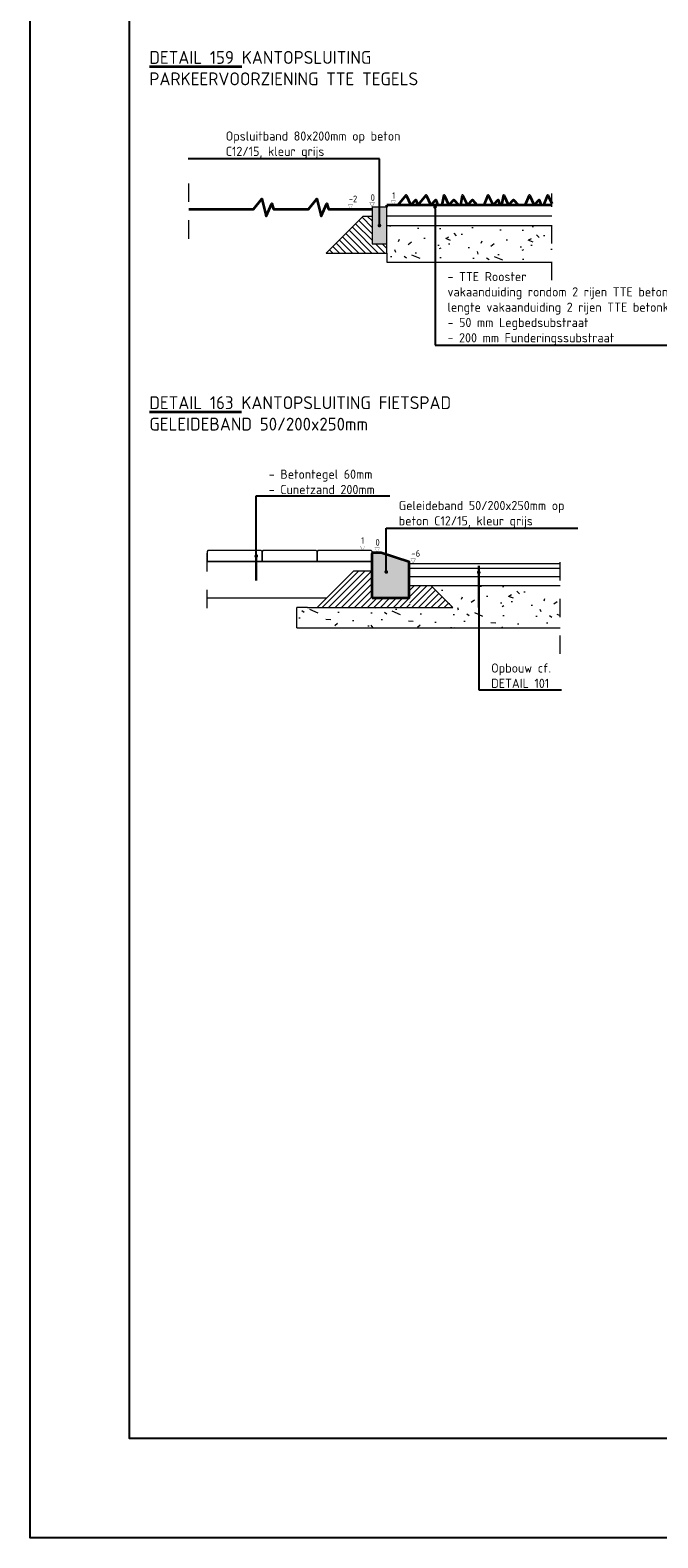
# Model space of a CAD drawing. Header units: metres. Extents: x 2.9 to 77.7, y -4.5 to 13.4.
# Tile 6 of 21: x 28.8 to 32.3, y -4.1 to 4.2. Entities that reach past the tile are written whole.
import ezdxf
from ezdxf import colors
from ezdxf.entities.mleader import LeaderData, LeaderLine
from ezdxf.math import Vec2, Vec3

# ---------------------------------------------------------------- set-up
doc = ezdxf.new("R2010")
doc.units = ezdxf.units.M
doc.linetypes.add('X-CA190022.004-UO-DET_v0.1$0$XX-AFBREEK', pattern=[7, 4, -1, 1, -1])
doc.layers.get('0').update_dxf_attribs({"lineweight": 25})
doc.layers.get('Defpoints').update_dxf_attribs({"lineweight": 25})
for name, color, linetype, lineweight in [('X-CA190022.004-UO-DET_v0.1$0$N-WE-GW-GROND_TEELAARDE-AD-20', 7, 'Continuous', 18), ('X-CA190022.004-UO-DET_v0.1$0$N-WE-GW-MAAIVELD-GD', 90, 'Continuous', 35), ('X-CA190022.004-UO-DET_v0.1$0$N-WE-VH-KANTOPSLUITING_GELEIDEBAND-SD', 20, 'Continuous', 25), ('X-CA190022.004-UO-DET_v0.1$0$N-WE-VH-VERHARDING_BETONSTRAATSTEEN-A-20', 252, 'Continuous', 18), ('X-CA190022.004-UO-DET_v0.1$0$X-XX-AL-DETAIL1-G', 7, 'Continuous', 18), ('X-CA190022.004-UO-DET_v0.1$0$X-XX-AL-DETAIL1-TEKST', 32, 'Continuous', 18), ('X-CA190022.004-UO-DET_v0.1$0$X-XX-AL-T25', 7, 'Continuous', 25), ('X-CA190022.004-UO-DET_v0.1$0$X-XX-AL-T35', 7, 'Continuous', 35)]:
    doc.layers.add(name, color=color, linetype=linetype, lineweight=lineweight)
doc.styles.add('X-CA190022.004-UO-DET_v0.1$0$NLCS-ISO-M20-T18', font='NLCS-ISO.ttf', dxfattribs={"height": 0.036})
doc.styles.add('X-CA190022.004-UO-DET_v0.1$0$NLCS-ISO-M20-T25', font='NLCS-ISO.ttf', dxfattribs={"height": 0.05})
doc.styles.add('X-CA190022.004-UO-DET_v0.1$0$NLCS-ISO-M20-T35', font='NLCS-ISO.ttf', dxfattribs={"height": 0.07})

# ---------------------------------------------------------------- blocks, each defined once
blk = doc.blocks.new('X-CA190022.004-UO-DET_v0.1$0$8X20')
blk.add_hatch(color=8).paths.add_polyline_path([(0, -0.2), (0.08, -0.2), (0.08, 0), (0, 0)])
at = {"color": 150, "flags": 128}
blk.add_lwpolyline([(0, -0.2), (0.08, -0.2), (0.08, 0), (0, 0)], close=True, dxfattribs=at)
blk = doc.blocks.new('X-CA190022.004-UO-DET_v0.1$0$_Dot')
at = {"color": 0, "linetype": 'ByBlock', "lineweight": -2}
blk.add_line((-0.5, 0), (-1, 0), dxfattribs=at)
at = {"color": 0, "linetype": 'ByBlock', "const_width": 0.5}
blk.add_lwpolyline([(-0.25, 0, 1), (0.25, 0, 1)], format="xyb", close=True, dxfattribs=at)
blk = doc.blocks.new('*U31')
h = blk.add_hatch(color=253)
h.dxf.hatch_style = 1
h.paths.add_polyline_path([(0, -0.25), (0, -0.005), (0.005, 0), (0.05, 0), (0.2, -0.05), (0.2, -0.25)])
at = {"lineweight": 35}
blk.add_lwpolyline([(0, -0.25), (0, -0.005), (0.005, 0), (0.05, 0), (0.2, -0.05), (0.2, -0.25)], close=True, dxfattribs=at)
blk = doc.blocks.new('X-CA190022.004-UO-DET_v0.1$0$TT45')
at = {"layer": 'X-CA190022.004-UO-DET_v0.1$0$N-WE-VH-VERHARDING_BETONSTRAATSTEEN-A-20', "color": 7, "flags": 128}
blk.add_lwpolyline([(0.2975, -0.0575), (0.2975, -0.0025), (0.2923, 0.0025), (0.0025, 0.0025), (-0.0025, -0.0025), (-0.0025, -0.0575)], close=True, dxfattribs=at)

msp = doc.modelspace()

# ---------------------------------------------------------------- hatches: boundary and pattern name
at = {"layer": 'X-CA190022.004-UO-DET_v0.1$0$N-WE-GW-GROND_TEELAARDE-AD-20'}
h = msp.add_hatch(dxfattribs=at)
h.set_pattern_fill('_USER', color=252, scale=0.025, angle=315, pattern_type=0)
h.set_pattern_definition([(315, (238.20849, -629.638444), (0.0176776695, 0.0176776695), [])])
h.paths.add_polyline_path([(30.7, 3.1487), (30.65, 3.1487), (30.45, 2.9487), (30.78, 2.9487), (30.78, 2.9987), (30.7, 2.9987)])
h = msp.add_hatch(dxfattribs=at)
h.set_pattern_fill('_USER', color=252, scale=0.025, angle=45, pattern_type=0)
h.set_pattern_definition([(45, (18.994386, 0.014478), (-0.01767767, 0.01767767), [])])
h.paths.add_polyline_path([(30.6, 1.2178), (30.4, 1.0178), (30.9129, 1.0178), (30.9, 1.0678), (30.7, 1.0678), (30.7, 1.2178)])
h = msp.add_hatch(dxfattribs=at)
h.set_pattern_fill('_USER', color=252, scale=0.025, angle=45, pattern_type=0)
h.set_pattern_definition([(45, (238.632905, -629.152363), (-0.0176776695, 0.0176776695), [])])
h.paths.add_polyline_path([(31.02, 1.1373), (30.9, 1.1373), (30.9, 1.0678), (30.9129, 1.0178), (31.1396, 1.0178)])
at = {"layer": 'X-CA190022.004-UO-DET_v0.1$0$X-XX-AL-DETAIL1-G'}
h = msp.add_hatch(dxfattribs=at)
h.set_pattern_fill('AVH-FUNDERING_GRANULAAT-SO', color=256, scale=0.045, angle=-1.14576, style=0, pattern_type=2)
h.set_pattern_definition([(358.85423716, (134757.196, 401270.177), (0.00899820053, 0.449910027), [0, -0.45]), (358.85423716, (134757.19734, 401270.0194), (0.00899820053, 0.449910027), [0, -0.45]), (358.85423716, (134757.2157, 401270.2621), (0.00899820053, 0.449910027), [0, -0.45]), (337.052837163, (134756.97896, 401270.12731), (1.340732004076, -0.47690459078), [0.04846635, -2.3748579]), (215.724137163, (134757.02359, 401270.10841), (1.367726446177, 0.87282550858), [0.0225, -2.2275]), (129.455537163, (134757.00532, 401270.095275), (2.1955611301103, -2.7444507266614), [0.04148775, -4.10730705]), (205.41933716, (134756.85577, 401270.04426), (-0.45890786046, -0.44091242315), [0.01006245, -0.99616815]), (325.164137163, (134756.84668, 401270.03994), (0.890821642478, -0.467907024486), [0.0162252, -1.6062732]), (107.289137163, (134756.86, 401270.03067), (-0.43191290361, 0.908818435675), [0.01423035, -1.40879475]), (223.85423716, (134757.1428, 401269.9935), (-0.00899820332, -0.44991016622), [0.0190917, -0.61730415]), (358.85423716, (134757.12905, 401269.9803), (0.45890822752, 0.44091182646), [0.027, -0.423]), (133.85423716, (134757.15604, 401269.97974), (-0.44991016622, 0.00899820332), [0.0190917, -0.61730415]), (250.419337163, (134757.09458, 401270.28253), (0.46790571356, 0.890822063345), [0.01423035, -1.40879475]), (358.85423716, (134757.0898, 401270.2691), (0.45890822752, 0.44091182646), [0.0225, -0.4275]), (141.984337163, (134757.11231, 401270.26867), (-1.331733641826, 0.9268147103), [0.0225, -2.2275]), (212.544337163, (134756.85622, 401270.2918), (0.90881806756, 0.431914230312), [0.0162252, -1.6062732]), (340.419337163, (134756.84254, 401270.28307), (-0.890822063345, 0.46790571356), [0.0284607, -1.3945644]), (125.724137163, (134756.86936, 401270.27353), (0.87282550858, -1.367726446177), [0.0225, -2.2275]), (358.85423716, (134756.98634, 401270.2712), (0.00899820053, 0.449910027), [0, -0.45]), (358.85423716, (134756.8625, 401270.15664), (0.00899820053, 0.449910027), [0, -0.45]), (358.85423716, (134756.98517, 401269.98766), (0.00899820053, 0.449910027), [0, -0.45]), (358.85423716, (134757.10943, 401270.1247), (0.00899820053, 0.449910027), [0, -0.45]), (358.85423716, (134756.9805, 401270.2038), (0.00899820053, 0.449910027), [0, -0.45]), (358.85423716, (134756.88178, 401270.21927), (0.00899820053, 0.449910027), [0, -0.45]), (358.85423716, (134756.92173, 401270.19147), (0.00899820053, 0.449910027), [0, -0.45]), (358.85423716, (134756.90157, 401270.08385), (0.00899820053, 0.449910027), [0, -0.45]), (358.85423716, (134756.79395, 401270.104), (0.00899820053, 0.449910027), [0, -0.45]), (358.85423716, (134756.80052, 401270.2074), (0.00899820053, 0.449910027), [0, -0.45]), (358.85423716, (134756.789, 401270.30664), (0.00899820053, 0.449910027), [0, -0.45]), (358.85423716, (134756.92884, 401270.32185), (0.00899820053, 0.449910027), [0, -0.45]), (358.85423716, (134757.02818, 401270.33787), (0.00899820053, 0.449910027), [0, -0.45]), (358.85423716, (134757.1853, 401270.3167), (0.00899820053, 0.449910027), [0, -0.45]), (358.85423716, (134757.0745, 401270.1794), (0.00899820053, 0.449910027), [0, -0.45]), (358.85423716, (134757.03115, 401270.2613), (0.00899820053, 0.449910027), [0, -0.45]), (358.85423716, (134757.0628, 401270.0446), (0.00899820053, 0.449910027), [0, -0.45]), (358.85423716, (134756.9274, 401270.0248), (0.00899820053, 0.449910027), [0, -0.45]), (358.85423716, (134757.0604, 401269.92314), (0.00899820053, 0.449910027), [0, -0.45]), (358.85423716, (134756.91246, 401269.9531), (0.00899820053, 0.449910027), [0, -0.45]), (358.85423716, (134756.7682, 401269.9425), (0.00899820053, 0.449910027), [0, -0.45]), (358.85423716, (134756.82176, 401269.9189), (0.00899820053, 0.449910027), [0, -0.45]), (358.85423716, (134756.8275, 401269.9818), (0.00899820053, 0.449910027), [0, -0.45]), (358.85423716, (134757.1275, 401269.9038), (0.00899820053, 0.449910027), [0, -0.45]), (358.85423716, (134757.1852, 401270.08718), (0.00899820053, 0.449910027), [0, -0.45]), (358.85423716, (134757.1654, 401270.2226), (0.00899820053, 0.449910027), [0, -0.45]), (358.85423716, (134756.95196, 401269.9028), (0.00899820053, 0.449910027), [0, -0.45])])
h.paths.add_polyline_path([(31.68, 2.8991), (31.68, 3.0991), (30.7809, 3.0991), (30.7809, 2.8991)])
h = msp.add_hatch(dxfattribs=at)
h.set_pattern_fill('AVH-FUNDERING_GRANULAAT-SO', color=256, scale=0.045, angle=-1.14576, style=0, pattern_type=2)
h.set_pattern_definition([(358.85423716, (134763.31552, 401264.51127), (0.00899820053, 0.449910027), [0, -0.45]), (358.85423716, (134763.31687, 401264.3537), (0.00899820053, 0.449910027), [0, -0.45]), (358.85423716, (134763.33523, 401264.5964), (0.00899820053, 0.449910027), [0, -0.45]), (337.052837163, (134763.09849, 401264.4616), (1.340732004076, -0.47690459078), [0.04846635, -2.3748579]), (215.724137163, (134763.14312, 401264.442705), (1.367726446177, 0.87282550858), [0.0225, -2.2275]), (129.455537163, (134763.12485, 401264.42957), (2.1955611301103, -2.7444507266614), [0.04148775, -4.10730705]), (205.41933716, (134762.9753, 401264.37855), (-0.45890786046, -0.44091242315), [0.01006245, -0.99616815]), (325.164137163, (134762.96621, 401264.37423), (0.890821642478, -0.467907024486), [0.0162252, -1.6062732]), (107.289137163, (134762.97953, 401264.36496), (-0.43191290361, 0.908818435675), [0.01423035, -1.40879475]), (223.85423716, (134763.26234, 401264.3278), (-0.00899820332, -0.44991016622), [0.0190917, -0.61730415]), (358.85423716, (134763.24858, 401264.31457), (0.45890822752, 0.44091182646), [0.027, -0.423]), (133.85423716, (134763.27557, 401264.31403), (-0.44991016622, 0.00899820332), [0.0190917, -0.61730415]), (250.419337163, (134763.21411, 401264.61682), (0.46790571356, 0.890822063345), [0.01423035, -1.40879475]), (358.85423716, (134763.20934, 401264.6034), (0.45890822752, 0.44091182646), [0.0225, -0.4275]), (141.984337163, (134763.23184, 401264.60296), (-1.331733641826, 0.9268147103), [0.0225, -2.2275]), (212.544337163, (134762.97575, 401264.62609), (0.90881806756, 0.431914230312), [0.0162252, -1.6062732]), (340.419337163, (134762.96207, 401264.61736), (-0.890822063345, 0.46790571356), [0.0284607, -1.3945644]), (125.724137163, (134762.98889, 401264.60782), (0.87282550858, -1.367726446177), [0.0225, -2.2275]), (358.85423716, (134763.10586, 401264.6055), (0.00899820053, 0.449910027), [0, -0.45]), (358.85423716, (134762.98205, 401264.49094), (0.00899820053, 0.449910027), [0, -0.45]), (358.85423716, (134763.1047, 401264.32195), (0.00899820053, 0.449910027), [0, -0.45]), (358.85423716, (134763.22896, 401264.459), (0.00899820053, 0.449910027), [0, -0.45]), (358.85423716, (134763.1, 401264.5381), (0.00899820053, 0.449910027), [0, -0.45]), (358.85423716, (134763.0013, 401264.55356), (0.00899820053, 0.449910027), [0, -0.45]), (358.85423716, (134763.04126, 401264.52576), (0.00899820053, 0.449910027), [0, -0.45]), (358.85423716, (134763.0211, 401264.41814), (0.00899820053, 0.449910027), [0, -0.45]), (358.85423716, (134762.9135, 401264.4383), (0.00899820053, 0.449910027), [0, -0.45]), (358.85423716, (134762.92005, 401264.5417), (0.00899820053, 0.449910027), [0, -0.45]), (358.85423716, (134762.90853, 401264.64094), (0.00899820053, 0.449910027), [0, -0.45]), (358.85423716, (134763.04837, 401264.65614), (0.00899820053, 0.449910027), [0, -0.45]), (358.85423716, (134763.1477, 401264.67216), (0.00899820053, 0.449910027), [0, -0.45]), (358.85423716, (134763.3048, 401264.651), (0.00899820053, 0.449910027), [0, -0.45]), (358.85423716, (134763.19405, 401264.5137), (0.00899820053, 0.449910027), [0, -0.45]), (358.85423716, (134763.15068, 401264.5956), (0.00899820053, 0.449910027), [0, -0.45]), (358.85423716, (134763.18235, 401264.3789), (0.00899820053, 0.449910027), [0, -0.45]), (358.85423716, (134763.04693, 401264.3591), (0.00899820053, 0.449910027), [0, -0.45]), (358.85423716, (134763.1799, 401264.25743), (0.00899820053, 0.449910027), [0, -0.45]), (358.85423716, (134763.032, 401264.2874), (0.00899820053, 0.449910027), [0, -0.45]), (358.85423716, (134762.88775, 401264.2768), (0.00899820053, 0.449910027), [0, -0.45]), (358.85423716, (134762.9413, 401264.2532), (0.00899820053, 0.449910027), [0, -0.45]), (358.85423716, (134762.94705, 401264.3161), (0.00899820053, 0.449910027), [0, -0.45]), (358.85423716, (134763.24705, 401264.2381), (0.00899820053, 0.449910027), [0, -0.45]), (358.85423716, (134763.30473, 401264.42147), (0.00899820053, 0.449910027), [0, -0.45]), (358.85423716, (134763.28493, 401264.5569), (0.00899820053, 0.449910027), [0, -0.45]), (358.85423716, (134763.0715, 401264.2371), (0.00899820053, 0.449910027), [0, -0.45])])
h.paths.add_polyline_path([(30.2896, 0.9073), (31.7249, 0.9073), (31.7249, 1.1373), (31.02, 1.1373), (31.1396, 1.0178), (31.1005, 1.0178), (30.3475, 1.0175), (30.3478, 1.0178), (30.2896, 1.0178)])

# ---------------------------------------------------------------- linework, layer by layer
at = {"layer": 'Defpoints', "flags": 128}
for points in [[(42.1375, -4.0503), (28.8355, -4.0503), (28.8355, 8.5116), (42.1375, 8.5116)], [(41.5965, -3.5094), (29.3765, -3.5094), (29.3765, 7.9706), (41.5965, 7.9706)]]:
    msp.add_lwpolyline(points, close=True, dxfattribs=at)
at = {"layer": 'X-CA190022.004-UO-DET_v0.1$0$N-WE-GW-GROND_TEELAARDE-AD-20', "color": 8, "linetype": 'X-CA190022.004-UO-DET_v0.1$0$XX-AFBREEK', "ltscale": 0.02}
for p, q in [((29.7012, 3.0271), (29.7012, 3.3503)), ((31.68, 2.8006), (31.68, 3.2737)), ((29.8, 1.0146), (29.8, 1.3748)), ((31.7249, 0.7655), (31.7249, 1.3273))]:
    msp.add_line(p, q, dxfattribs=at)
at = {"layer": 'X-CA190022.004-UO-DET_v0.1$0$N-WE-GW-GROND_TEELAARDE-AD-20', "flags": 128}
for points in [[(30.7, 3.1487), (30.65, 3.1487), (30.45, 2.9487), (30.78, 2.9487), (30.78, 2.9987)], [(30.6, 1.2178), (30.4, 1.0178)], [(30.6, 1.2178), (30.7, 1.2178)], [(31.02, 1.1373), (31.1396, 1.0178)], [(30.3478, 1.0178), (31.1396, 1.0178)]]:
    msp.add_lwpolyline(points, dxfattribs=at)
at = {"layer": 'X-CA190022.004-UO-DET_v0.1$0$N-WE-GW-MAAIVELD-GD', "color": 64, "ltscale": 2, "flags": 128}
for points in [[(29.7012, 3.1887), (30.0536, 3.1887), (30.0995, 3.2441), (30.1219, 3.1491), (30.1526, 3.218), (30.1629, 3.1887), (30.3536, 3.1887), (30.3995, 3.2441), (30.4219, 3.1491), (30.4526, 3.218), (30.4629, 3.1887), (30.7, 3.1887)], [(31.68, 3.2091), (30.78, 3.2091)], [(30.78, 3.1987), (30.78, 3.2091)], [(30.8398, 3.2091), (30.8857, 3.2645), (30.9113, 3.2091), (30.9388, 3.2384), (30.9491, 3.2091)], [(30.9491, 3.2091), (30.995, 3.2645), (31.0206, 3.2091), (31.0481, 3.2384), (31.0584, 3.2091)], [(31.0826, 3.2091), (31.0929, 3.2645), (31.1185, 3.2091), (31.146, 3.2384), (31.1727, 3.2091)], [(31.1835, 3.2091), (31.1938, 3.2645), (31.2194, 3.2091), (31.2469, 3.2384), (31.2737, 3.2091)], [(31.3105, 3.2091), (31.3337, 3.2645), (31.3593, 3.2091), (31.3868, 3.2384), (31.397, 3.2091)], [(31.4078, 3.2091), (31.4181, 3.2645), (31.4437, 3.2091), (31.4712, 3.2384), (31.498, 3.2091)], [(31.5348, 3.2091), (31.558, 3.2645), (31.5836, 3.2091), (31.6111, 3.2384), (31.6214, 3.2091)], [(31.6358, 3.2091), (31.659, 3.2645), (31.68, 3.219)]]:
    msp.add_lwpolyline(points, dxfattribs=at)
at = {"layer": 'X-CA190022.004-UO-DET_v0.1$0$X-XX-AL-DETAIL1-G'}
for points in [[(31.68, 3.1491), (30.78, 3.1491)], [(30.78, 3.0991), (31.68, 3.0991)], [(30.78, 2.9487), (30.78, 2.8991)], [(30.78, 2.8991), (31.68, 2.8991)], [(30.7, 1.2678), (29.8, 1.2678)], [(30.9, 1.2323), (31.7249, 1.2323)], [(30.9, 1.1873), (31.7249, 1.1873)], [(30.45, 1.0678), (29.8, 1.0678)], [(30.9, 1.1373), (31.7249, 1.1373)], [(30.2896, 0.9073), (30.2896, 1.0178)], [(30.3478, 1.0178), (30.2896, 1.0178)], [(30.2896, 0.9073), (31.7249, 0.9073)]]:
    msp.add_lwpolyline(points, dxfattribs=at)
at = {"layer": 'X-CA190022.004-UO-DET_v0.1$0$X-XX-AL-DETAIL1-G', "color": 1}
msp.add_lwpolyline([(30.9, 1.2573), (31.7249, 1.2573)], dxfattribs=at)
at = {"layer": 'X-CA190022.004-UO-DET_v0.1$0$X-XX-AL-DETAIL1-TEKST', "const_width": 0.001, "flags": 128}
for points in [[(30.5692, 3.2137), (30.5817, 3.1887), (30.5942, 3.2137)], [(30.6875, 3.2237), (30.7, 3.1987), (30.7125, 3.2237)], [(30.8028, 3.2337), (30.8153, 3.2087), (30.8278, 3.2337)], [(30.636, 1.3528), (30.6485, 1.3278), (30.661, 1.3528)], [(30.715, 1.3428), (30.7275, 1.3178), (30.74, 1.3428)], [(30.9111, 1.2828), (30.9236, 1.2578), (30.9361, 1.2828)]]:
    msp.add_lwpolyline(points, close=True, dxfattribs=at)

# ---------------------------------------------------------------- block references
at = {"layer": 'X-CA190022.004-UO-DET_v0.1$0$N-WE-GW-GROND_TEELAARDE-AD-20'}
for name, p in [('X-CA190022.004-UO-DET_v0.1$0$8X20', (30.7, 3.1987)), ('X-CA190022.004-UO-DET_v0.1$0$TT45', (29.8025, 1.3253)), ('X-CA190022.004-UO-DET_v0.1$0$TT45', (30.1025, 1.3253)), ('X-CA190022.004-UO-DET_v0.1$0$TT45', (30.4025, 1.3253))]:
    msp.add_blockref(name, p, dxfattribs=at)
at = {"layer": 'X-CA190022.004-UO-DET_v0.1$0$N-WE-VH-KANTOPSLUITING_GELEIDEBAND-SD'}
msp.add_blockref('*U31', (30.7, 1.3178), dxfattribs=at)

# ---------------------------------------------------------------- texts
at = {"layer": 'X-CA190022.004-UO-DET_v0.1$0$X-XX-AL-DETAIL1-TEKST', "char_height": 0.036, "attachment_point": 1, "style": 'X-CA190022.004-UO-DET_v0.1$0$NLCS-ISO-M20-T18'}
for s, insert in [('-2', (30.5726, 3.2616)), ('0', (30.692, 3.2689)), ('1', (30.8092, 3.2798)), ('1', (30.6402, 1.401)), ('0', (30.7182, 1.3906)), ('-6', (30.9139, 1.3308))]:
    msp.add_mtext_dynamic_manual_height_columns(s, width=0.05324, gutter_width=17.5, heights=[0], dxfattribs=dict(at, insert=insert))
at = {"layer": 'X-CA190022.004-UO-DET_v0.1$0$X-XX-AL-T35', "char_height": 0.07, "attachment_point": 1, "style": 'X-CA190022.004-UO-DET_v0.1$0$NLCS-ISO-M20-T35'}
for s, heights, insert in [('{\\LDETAIL 159} KANTOPSLUITING \\PPARKEERVOORZIENING TTE TEGELS\\P ', [0], (29.4856, 4.0494)), ('{\\LDETAIL 163} KANTOPSLUITING FIETSPAD \\PGELEIDEBAND 50/200x250mm ', [0.3103], (29.4856, 2.1685))]:
    msp.add_mtext_dynamic_manual_height_columns(s, width=3.787493, gutter_width=29.0012, heights=heights, dxfattribs=dict(at, insert=insert))

# ---------------------------------------------------------------- leaders
at = {"layer": 'X-CA190022.004-UO-DET_v0.1$0$X-XX-AL-T25'}
ml = msp.add_multileader_mtext('Standard', dxfattribs=at)
ml.set_content('Opsluitband 80x200mm op beton C12/15, kleur grijs', color=256, style='X-CA190022.004-UO-DET_v0.1$0$NLCS-ISO-M20-T25')
ml.set_leader_properties(color=256, linetype='ByLayer', lineweight=-1)
ml.set_arrow_properties(name='X-CA190022.004-UO-DET_v0.1$0$_Dot')
ml.build(insert=Vec2(0, 0))
ml.multileader.update_dxf_attribs({"text_left_attachment_type": 5, "text_right_attachment_type": 5, "dogleg_length": 0.05, "arrow_head_size": 0.02})
ctx = ml.context
ctx.base_point, ctx.char_height, ctx.arrow_head_size, ctx.landing_gap_size, ctx.plane_origin = Vec3(29.884, 3.4628), 0.05, 0.02, 0.018, Vec3(30.7496, 4.5292)
ctx.left_attachment, ctx.right_attachment = 5, 5
notes = []
notes.append((ctx, [(1, (1, 1, 0), (30.74, 3.4628), (-1, 0), 0.05, [(0, [(30.74, 3.0987)], 0, [])])]))
ctx.mtext.insert, ctx.mtext.width, ctx.mtext.flow_direction = Vec3(29.902, 3.6111), 0.965074, 5
ml = msp.add_multileader_mtext('Standard', dxfattribs=at)
ml.set_content('\\A1;- TTE Rooster \\Pvakaanduiding rondom 2 rijen TTE betonklinkers grijs\\Plengte vakaanduiding 2 rijen TTE betonklinkers grijs\\P- 50 mm Legbedsubstraat\\P- 200 mm Funderingssubstraat', color=256, style='X-CA190022.004-UO-DET_v0.1$0$NLCS-ISO-M20-T25')
ml.set_leader_properties(color=256, linetype='ByLayer', lineweight=-1)
ml.set_arrow_properties(name='X-CA190022.004-UO-DET_v0.1$0$_Dot')
ml.build(insert=Vec2(0, 0))
ml.multileader.update_dxf_attribs({"text_left_attachment_type": 5, "text_right_attachment_type": 5, "dogleg_length": 0.05, "arrow_head_size": 0.02})
ctx = ml.context
ctx.base_point, ctx.char_height, ctx.arrow_head_size, ctx.landing_gap_size, ctx.plane_origin = Vec3(31.0933, 2.4472), 0.05, 0.02, 0.018, Vec3(-134694.354, -401333.2919)
ctx.left_attachment, ctx.right_attachment = 5, 5
notes.append((ctx, [(1, (1, 1, 0), (31.0433, 2.4472), (1, 0), 0.05, [(1, [(31.0433, 3.1998), (31.0433, 3.1232), (31.0433, 3.0314)], 0, [])])]))
ctx.mtext.insert, ctx.mtext.width, ctx.mtext.flow_direction = Vec3(31.1113, 2.8456), 1.724285, 5
ml = msp.add_multileader_mtext('Standard', dxfattribs=at)
ml.set_content('\\A1;- Betontegel 60mm\\P- Cunetzand 200mm ', color=256, style='X-CA190022.004-UO-DET_v0.1$0$NLCS-ISO-M20-T25')
ml.set_leader_properties(color=256, linetype='ByLayer', lineweight=-1)
ml.set_arrow_properties(name='X-CA190022.004-UO-DET_v0.1$0$_Dot')
ml.build(insert=Vec2(0, 0))
ml.multileader.update_dxf_attribs({"text_left_attachment_type": 5, "text_right_attachment_type": 5, "dogleg_length": 0.05, "arrow_head_size": 0.02})
ctx = ml.context
ctx.base_point, ctx.char_height, ctx.arrow_head_size, ctx.landing_gap_size, ctx.plane_origin = Vec3(30.1185, 1.6256), 0.05, 0.02, 0.018, Vec3(30.0589, 2.5933)
ctx.left_attachment, ctx.right_attachment = 5, 5
notes.append((ctx, [(1, (1, 1, 0), (30.0685, 1.6256), (1, 0), 0.05, [(2, [(30.0685, 1.298), (30.0685, 1.1658)], 0, [])])]))
ctx.mtext.insert, ctx.mtext.width, ctx.mtext.flow_direction = Vec3(30.1365, 1.7689), 1.143982, 5
ml = msp.add_multileader_mtext('Standard', dxfattribs=at)
ml.set_content('Geleideband 50/200x250mm op beton C12/15, kleur grijs', color=256, style='X-CA190022.004-UO-DET_v0.1$0$NLCS-ISO-M20-T25')
ml.set_leader_properties(color=256, linetype='ByLayer', lineweight=-1)
ml.set_arrow_properties(name='X-CA190022.004-UO-DET_v0.1$0$_Dot')
ml.build(insert=Vec2(0, 0))
ml.multileader.update_dxf_attribs({"text_left_attachment_type": 5, "text_right_attachment_type": 5, "dogleg_length": 0.05, "arrow_head_size": 0.02})
ctx = ml.context
ctx.base_point, ctx.char_height, ctx.arrow_head_size, ctx.landing_gap_size, ctx.plane_origin = Vec3(30.8273, 1.45), 0.05, 0.02, 0.018, Vec3(30.7677, 2.5933)
ctx.left_attachment, ctx.right_attachment = 5, 5
notes.append((ctx, [(1, (1, 1, 0), (30.7773, 1.45), (1, 0), 0.05, [(0, [(30.7773, 1.2115)], 0, [])])]))
ctx.mtext.insert, ctx.mtext.width, ctx.mtext.flow_direction = Vec3(30.8453, 1.5984), 0.9671, 5
ml = msp.add_multileader_mtext('Standard', dxfattribs=at)
ml.set_content('\\A1;Opbouw cf. \\PDETAIL 101 ', color=256, style='X-CA190022.004-UO-DET_v0.1$0$NLCS-ISO-M20-T25')
ml.set_leader_properties(color=256, linetype='ByLayer', lineweight=-1)
ml.set_arrow_properties(name='X-CA190022.004-UO-DET_v0.1$0$_Dot')
ml.build(insert=Vec2(0, 0))
ml.multileader.update_dxf_attribs({"text_left_attachment_type": 5, "text_right_attachment_type": 5, "dogleg_length": 0.05, "arrow_head_size": 0.02})
ctx = ml.context
ctx.base_point, ctx.char_height, ctx.arrow_head_size, ctx.landing_gap_size, ctx.plane_origin = Vec3(31.3314, 0.5698), 0.05, 0.02, 0.018, Vec3(-134694.1159, -401335.266)
ctx.left_attachment, ctx.right_attachment = 5, 5
notes.append((ctx, [(1, (1, 1, 0), (31.2814, 0.5698), (1, 0), 0.05, [(5, [(31.2814, 1.2092), (31.2814, 1.1636), (31.2814, 1.0174), (31.2814, 1.2446)], 0, [])])]))
ctx.mtext.insert, ctx.mtext.width, ctx.mtext.flow_direction = Vec3(31.3494, 0.7131), 1.66652, 5
for ctx, leaders in notes:
    for number, flags, end, landing, length, lines in leaders:
        leader = LeaderData()
        leader.index, (leader.has_last_leader_line, leader.has_dogleg_vector, leader.attachment_direction) = number, flags
        leader.last_leader_point, leader.dogleg_vector, leader.dogleg_length = Vec3(end), Vec3(landing), length
        for number, points, colour, breaks in lines:
            line = LeaderLine()
            line.index, line.vertices, line.color, line.breaks = number, Vec3.list(points), colors.encode_raw_color(colour), breaks
            leader.lines.append(line)
        ctx.leaders.append(leader)

doc.saveas('drawing.dxf')
